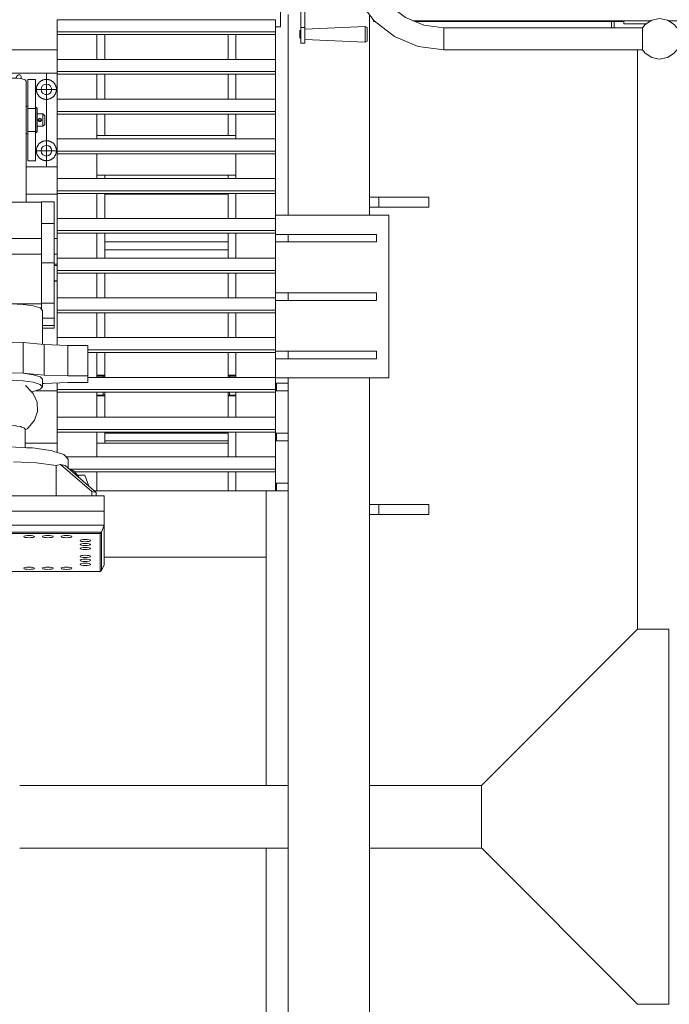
# Model space of a CAD drawing. Header units: millimetres. Extents: x 53056 to 116131, y -669674 to -625124.
# Tile 82 of 256: x 61479 to 62519, y -643320 to -641746. Entities that reach past the tile are written whole.
import ezdxf

# ---------------------------------------------------------------- set-up
doc = ezdxf.new("R2010")
doc.units = ezdxf.units.MM
doc.header["$MEASUREMENT"] = 0
for name, pattern in [('DGN Style 1', [536.199087, 0.892178, -535.306909]), ('DGN Style 2', [892.178182, 535.306909, -356.871273]), ('DGN Style 4', [1428.377269, 713.742545, -356.871273, 0.892178, -356.871273])]:
    doc.linetypes.add(name, pattern=pattern)
for name, color, linetype, lineweight in [('Side Cradle Stbd', 7, 'Continuous', 0), ('Side Cradle Tower', 7, 'Continuous', 0), ('Side Cradle Tower Platform', 7, 'Continuous', 0), ('Side Cradle Tower Rail Frame', 7, 'Continuous', 0)]:
    doc.layers.add(name, color=color, linetype=linetype, lineweight=lineweight)

# ---------------------------------------------------------------- blocks, each defined once
blk = doc.blocks.new('*U55')
at = {"layer": 'Side Cradle Stbd', "color": 7, "linetype": 'Continuous', "lineweight": 0}
for p, q in [((-22125.9, 5605.1), (-22125.9, 4679.1)), ((-22125.9, 4679.1), (-22375.9, 4429.1)), ((-22075.9, 4679.1), (-22125.9, 4679.1)), ((-22075.9, 4393.4), (-22075.9, 4679.1)), ((-23114.5, 4428.8), (-22720, 4428.8)), ((-22555, 4428.8), (-22375.9, 4428.8)), ((-22375.9, 4393.4), (-22375.9, 4429.1)), ((-22375.9, 4329.1), (-22375.9, 4393.4)), ((-22075.9, 4079.1), (-22075.9, 4393.4)), ((-22125.9, 4079.1), (-22375.9, 4329.1)), ((-22720, 4328.8), (-23114.5, 4328.8)), ((-22375.6, 4328.8), (-22555, 4328.8)), ((-22075.9, 4079.1), (-22125.9, 4079.1))]:
    blk.add_line(p, q, dxfattribs=at)
at = {"layer": 'Side Cradle Tower', "color": 7, "linetype": 'Continuous', "lineweight": 0}
for p, q in [((-22664.8, 5640.6), (-22664.8, 5681)), ((-22658.4, 5681), (-22658.4, 5640.6)), ((-23054.6, 5653.2), (-22705, 5653.2)), ((-22697, 5641.7), (-22705, 5641.7)), ((-22664.8, 5635.5), (-22664.8, 5640.6)), ((-22658.4, 5640.6), (-22664.8, 5640.6)), ((-22658.4, 5635.5), (-22658.4, 5640.6)), ((-22561.7, 5642), (-22561.7, 5642.1)), ((-23054.6, 5629.5), (-23054.6, 5633.7)), ((-23054.6, 5633.7), (-22705, 5633.7)), ((-23054.6, 5629.5), (-22705, 5629.5)), ((-22991, 5589.7), (-22991, 5629.5)), ((-22978.5, 5589.7), (-22978.5, 5629.5)), ((-22781.1, 5629.5), (-22781.1, 5589.7)), ((-22768.5, 5589.7), (-22768.5, 5629.5)), ((-22705, 5629.5), (-22705, 5633.7)), ((-22705, 5629.5), (-22705, 5589.7)), ((-22666.4, 5626.1), (-22666.4, 5628.4)), ((-22558.4, 5627.6), (-22558.4, 5624.1)), ((-23204.5, 5604.8), (-23054.5, 5604.8)), ((-22664.8, 5615.9), (-22658.4, 5615.9)), ((-23054.6, 5589.7), (-22705, 5589.7)), ((-22991, 5600.3), (-22991, 5600.3)), ((-22768.5, 5600.3), (-22768.5, 5600.3)), ((-23204.3, 5567.8), (-23054.6, 5567.8)), ((-23089.3, 5557.8), (-23101.3, 5557.8)), ((-23054.6, 5565.9), (-23054.6, 5570.2)), ((-23054.6, 5570.2), (-22705, 5570.2)), ((-23054.6, 5565.9), (-22705, 5565.9)), ((-22991, 5526.2), (-22991, 5565.9)), ((-22978.5, 5526.2), (-22978.5, 5565.9)), ((-22781.1, 5565.9), (-22781.1, 5526.2)), ((-22768.5, 5526.2), (-22768.5, 5565.9)), ((-22705, 5565.9), (-22705, 5570.2)), ((-22705, 5565.9), (-22705, 5526.2)), ((-23065.7, 5547.8), (-23068.5, 5549.7)), ((-22991, 5554.5), (-22991, 5554.5)), ((-22768.5, 5554.5), (-22768.5, 5554.5)), ((-23054.6, 5526.2), (-22705, 5526.2)), ((-23089.3, 5511.2), (-23101.3, 5511.2)), ((-23086.3, 5510.4), (-23086.3, 5506.2)), ((-23084, 5494.6), (-23084.1, 5494.4)), ((-23083.6, 5494.9), (-23084, 5494.6)), ((-23083.8, 5494.8), (-23083.9, 5494.7)), ((-23083.5, 5495), (-23083.5, 5495)), ((-23082.7, 5495.3), (-23083.2, 5495.1)), ((-23082.8, 5495.3), (-23083.2, 5495.1)), ((-23082.3, 5495.3), (-23082.7, 5495.3)), ((-23082.7, 5495.3), (-23082.7, 5495.3)), ((-23082.7, 5495.3), (-23082.4, 5495.3)), ((-23082.4, 5495.3), (-23082.4, 5495.3)), ((-23081.9, 5495.3), (-23082.2, 5495.3)), ((-23081.2, 5495.1), (-23081.3, 5495.1)), ((-23080.5, 5494.6), (-23081.1, 5495)), ((-23081.1, 5495), (-23081.1, 5495)), ((-23081.1, 5495), (-23080.8, 5494.8)), ((-23080.8, 5494.8), (-23080.7, 5494.8)), ((-23079.9, 5493.8), (-23080.5, 5494.5)), ((-23080.4, 5494.5), (-23080.4, 5494.5)), ((-23074.3, 5492.8), (-23074.3, 5495.5)), ((-23054.6, 5502.4), (-23054.6, 5506.6)), ((-23054.6, 5506.6), (-22705, 5506.6)), ((-23054.6, 5502.4), (-22705, 5502.4)), ((-22991, 5462.6), (-22991, 5502.4)), ((-22978.5, 5468.3), (-22978.5, 5502.4)), ((-22781.1, 5502.4), (-22781.1, 5468.3)), ((-22768.5, 5462.6), (-22768.5, 5502.4)), ((-22705, 5502.4), (-22705, 5506.6)), ((-22705, 5502.4), (-22705, 5462.6)), ((-23084.7, 5493.4), (-23084.6, 5493.7)), ((-23084.7, 5492.8), (-23084.7, 5492.5)), ((-23084.7, 5492.5), (-23084.6, 5492.1)), ((-23084.6, 5492.1), (-23084.6, 5491.9)), ((-23084.6, 5492.1), (-23084.6, 5492.1)), ((-23084.6, 5491.9), (-23084.3, 5491.3)), ((-23084.3, 5491.4), (-23084.3, 5491.4)), ((-23084, 5491), (-23084.1, 5491.1)), ((-23083.3, 5490.5), (-23083.3, 5490.5)), ((-23082.9, 5490.4), (-23082.9, 5490.4)), ((-23082, 5490.3), (-23081.4, 5490.4)), ((-23081.5, 5490.4), (-23081.3, 5490.5)), ((-23081.2, 5490.5), (-23080.5, 5491.1)), ((-23081, 5490.6), (-23081, 5490.6)), ((-23080.5, 5491.1), (-23080.4, 5491.2)), ((-23079.9, 5492.1), (-23079.8, 5492.8)), ((-23079.8, 5493.5), (-23079.8, 5493.5)), ((-23079.8, 5493.1), (-23079.8, 5492.8)), ((-23089.3, 5474.4), (-23101.3, 5474.4)), ((-23089.3, 5477), (-23089.3, 5474.4)), ((-23087.3, 5474.3), (-23087.3, 5472.8)), ((-23054.6, 5462.6), (-22705, 5462.6)), ((-22991, 5468.3), (-22768.5, 5468.3)), ((-23068.5, 5436), (-23065.7, 5437.8)), ((-23054.6, 5438.8), (-23054.6, 5443.1)), ((-23054.6, 5443.1), (-22705, 5443.1)), ((-23054.6, 5438.8), (-22705, 5438.8)), ((-22991, 5399.1), (-22991, 5438.8)), ((-22768.5, 5399.1), (-22768.5, 5438.8)), ((-22705, 5438.8), (-22705, 5443.1)), ((-22705, 5438.8), (-22705, 5399.1)), ((-23054.5, 5417.8), (-23104.1, 5417.8)), ((-23089.3, 5427.8), (-23101.3, 5427.8)), ((-22991, 5404.8), (-22768.5, 5404.8)), ((-22978.5, 5399.1), (-22978.5, 5404.8)), ((-22781.1, 5404.8), (-22781.1, 5399.1)), ((-23054.6, 5399.1), (-22705, 5399.1)), ((-23104.1, 5374.1), (-23054.5, 5374.1)), ((-23054.6, 5375.3), (-23054.6, 5379.5)), ((-23054.6, 5379.5), (-22705, 5379.5)), ((-23054.6, 5375.3), (-22705, 5375.3)), ((-23054.5, 5335.5), (-23054.5, 5375.3)), ((-22991, 5335.5), (-22991, 5375.3)), ((-22978.5, 5374.1), (-22978.5, 5375.3)), ((-22978.5, 5374.1), (-22781.1, 5374.1)), ((-22978.5, 5335.5), (-22978.5, 5374.1)), ((-22978.5, 5374.1), (-22978.5, 5374.1)), ((-22781.1, 5375.3), (-22781.1, 5374.1)), ((-22781.1, 5374.1), (-22781.1, 5335.5)), ((-22781.1, 5374.1), (-22781.1, 5374.1)), ((-22768.5, 5335.5), (-22768.5, 5375.3)), ((-22705, 5375.3), (-22705, 5379.5)), ((-22705, 5375.3), (-22705, 5335.5)), ((-23079.5, 5361.3), (-23179.5, 5361.3)), ((-23059.5, 5362.3), (-23079.5, 5362.3)), ((-22991, 5340.3), (-22991, 5340.3)), ((-22768.5, 5340.3), (-22768.5, 5340.3)), ((-22523.8, 5340.6), (-22705, 5340.6)), ((-23059.5, 5327.2), (-23079.5, 5327.2)), ((-23054.6, 5335.5), (-22705, 5335.5)), ((-23054.6, 5311.7), (-23054.6, 5316)), ((-23054.6, 5316), (-22705, 5316)), ((-23054.6, 5311.7), (-22705, 5311.7)), ((-22991, 5272), (-22991, 5311.7)), ((-22978.5, 5298), (-22978.5, 5311.7)), ((-22781.1, 5311.7), (-22781.1, 5298)), ((-22768.5, 5272), (-22768.5, 5311.7)), ((-22705, 5311.7), (-22705, 5316)), ((-22705, 5311.7), (-22705, 5272)), ((-22685, 5310), (-22685, 5298)), ((-22543.8, 5310), (-22543.8, 5298)), ((-23179.5, 5303.2), (-23079.5, 5303.2)), ((-23059.5, 5303.2), (-23054.5, 5303.2)), ((-22991, 5299.4), (-22991, 5299.4)), ((-22781.1, 5298), (-22978.5, 5298)), ((-22978.5, 5272), (-22978.5, 5298)), ((-22781.1, 5298), (-22781.1, 5272)), ((-22768.5, 5299.4), (-22768.5, 5299.4)), ((-23079.5, 5278.5), (-23179.5, 5279)), ((-23079.5, 5278.2), (-23179.5, 5278.2)), ((-23054.5, 5278.4), (-23059.5, 5278.4)), ((-23054.5, 5278.2), (-23059.5, 5278.2)), ((-23059.5, 5264.3), (-23079.5, 5264.3)), ((-23054.6, 5262.6), (-23059.5, 5262.6)), ((-23059.5, 5260.4), (-23054.6, 5260.4)), ((-23054.6, 5272), (-22705, 5272)), ((-23054.6, 5248.2), (-23054.6, 5252.4)), ((-23054.6, 5252.4), (-22705, 5252.4)), ((-23054.6, 5248.2), (-22705, 5248.2)), ((-22991, 5208.4), (-22991, 5248.2)), ((-22978.5, 5208.4), (-22978.5, 5248.2)), ((-22781.1, 5248.2), (-22781.1, 5208.4)), ((-22768.5, 5208.4), (-22768.5, 5248.2)), ((-22705, 5248.2), (-22705, 5252.4)), ((-22705, 5248.2), (-22705, 5208.4)), ((-23054.5, 5235.6), (-23059.5, 5235.6)), ((-23054.5, 5235.4), (-23059.5, 5235.4)), ((-22685, 5216.5), (-22685, 5204.5)), ((-22543.8, 5216.5), (-22543.8, 5204.5)), ((-23079.5, 5199.1), (-23128.1, 5199.1)), ((-23059.5, 5200.1), (-23079.5, 5200.1)), ((-23079.5, 5190), (-23079.5, 5199.1)), ((-23054.6, 5208.4), (-22705, 5208.4)), ((-23054.6, 5184.7), (-23054.6, 5188.9)), ((-23054.6, 5188.9), (-22705, 5188.9)), ((-23054.6, 5184.7), (-22705, 5184.7)), ((-22991, 5144.9), (-22991, 5184.7)), ((-22978.5, 5144.9), (-22978.5, 5184.7)), ((-22781.1, 5184.7), (-22781.1, 5144.9)), ((-22768.5, 5144.9), (-22768.5, 5184.7)), ((-22705, 5184.7), (-22705, 5188.9)), ((-22705, 5184.7), (-22705, 5144.9)), ((-23059.5, 5176.1), (-23078.1, 5176.1)), ((-23059.5, 5164.6), (-23078.1, 5164.6)), ((-23078.1, 5160.3), (-23059.5, 5160.3)), ((-23128.1, 5137.6), (-23109.1, 5136.9)), ((-23109.1, 5136.9), (-23109.1, 5087.9)), ((-23109.1, 5136.9), (-23075.6, 5134)), ((-23075.6, 5134), (-23075.6, 5085.1)), ((-23075.6, 5134), (-23037.6, 5132.5)), ((-23054.6, 5144.9), (-22705, 5144.9)), ((-23037.6, 5132.5), (-23037.6, 5083.6)), ((-23005.6, 5132.5), (-23037.6, 5132.5)), ((-23005.6, 5132.5), (-23005.6, 5083.6)), ((-23005.6, 5125.3), (-22705, 5125.3)), ((-23005.6, 5121.1), (-22705, 5121.1)), ((-22991, 5081.3), (-22991, 5121.1)), ((-22978.5, 5084.7), (-22978.5, 5121.1)), ((-22781.1, 5121.1), (-22781.1, 5084.7)), ((-22768.5, 5081.3), (-22768.5, 5121.1)), ((-22705, 5121.1), (-22705, 5125.3)), ((-22705, 5121.1), (-22705, 5081.3)), ((-22685, 5123.1), (-22685, 5111.1)), ((-22543.8, 5123.1), (-22543.8, 5111.1)), ((-23109.1, 5087.9), (-23128.1, 5088.7)), ((-23109, 5087.9), (-23128.1, 5088.7)), ((-23075.6, 5085.1), (-23109.1, 5087.9)), ((-23037.6, 5083.6), (-23075.6, 5085.1)), ((-22991, 5084.7), (-22978.5, 5084.7)), ((-22978.5, 5084), (-22978.5, 5084.7)), ((-22781.1, 5084.7), (-22768.5, 5084.7)), ((-22781.1, 5084.7), (-22781.1, 5084)), ((-23075.6, 5071.7), (-23078.1, 5071.5)), ((-23037.6, 5073.3), (-23075.6, 5071.7)), ((-23054.6, 5061.8), (-23054.6, 5072.6)), ((-23037.6, 5083.6), (-23005.6, 5083.6)), ((-23005.6, 5073.3), (-23037.6, 5073.3)), ((-23005.6, 5083.6), (-23005.6, 5073.3)), ((-23005.6, 5081.3), (-22705, 5081.3)), ((-22991, 5083.3), (-22980.7, 5083.4)), ((-22980.7, 5083.4), (-22980.7, 5081.3)), ((-22979.2, 5083.6), (-22979.1, 5083.6)), ((-22978.5, 5084), (-22978.5, 5081.3)), ((-22781.1, 5081.3), (-22781.1, 5084)), ((-22780.5, 5083.6), (-22780.4, 5083.6)), ((-22778.9, 5081.3), (-22778.9, 5083.4)), ((-22778.9, 5083.4), (-22768.5, 5083.3)), ((-22523.8, 5080.6), (-22705, 5080.6)), ((-22703.9, 5060.1), (-22703.9, 5072.1)), ((-23054.6, 5060.1), (-23088.9, 5060.1)), ((-23054.6, 5057.6), (-23054.6, 5061.8)), ((-23054.6, 5061.8), (-22705, 5061.8)), ((-23054.6, 5057.6), (-22705, 5057.6)), ((-22991, 5017.8), (-22991, 5057.6)), ((-22991, 5053.2), (-22980.7, 5053)), ((-22980.7, 5057.6), (-22980.7, 5053)), ((-22978.5, 5057.6), (-22978.5, 5052.5)), ((-22781.1, 5052.5), (-22781.1, 5057.6)), ((-22779.1, 5053), (-22778.9, 5053)), ((-22778.9, 5053), (-22778.9, 5057.6)), ((-22778.9, 5053), (-22768.5, 5053.2)), ((-22768.5, 5017.8), (-22768.5, 5057.6)), ((-22705, 5057.6), (-22705, 5061.8)), ((-22705, 5057.6), (-22705, 5017.8)), ((-22978.5, 5051.8), (-22991, 5051.8)), ((-22978.5, 5052.6), (-22978.5, 5052.5)), ((-22978.5, 5052.5), (-22978.5, 5051.8)), ((-22978.5, 5017.8), (-22978.5, 5051.8)), ((-22781.1, 5051.8), (-22781.1, 5052.5)), ((-22781.1, 5017.8), (-22781.1, 5051.8)), ((-22768.5, 5051.8), (-22781.1, 5051.8)), ((-22991, 5025.4), (-22991, 5025.4)), ((-22768.5, 5025.4), (-22768.5, 5025.4)), ((-23054.6, 5017.8), (-22705, 5017.8)), ((-23105.5, 4998.4), (-23105.5, 4969.1)), ((-23054.6, 4994), (-23054.6, 4998.3)), ((-23054.6, 4998.3), (-22705, 4998.3)), ((-23054.6, 4994), (-22705, 4994)), ((-22991, 4954.3), (-22991, 4994)), ((-22978.5, 4992.1), (-22978.5, 4994)), ((-22781.1, 4992.1), (-22978.5, 4992.1)), ((-22978.5, 4992.1), (-22978.5, 4980.1)), ((-22781.1, 4992.1), (-22781.1, 4994)), ((-22781.1, 4980.1), (-22781.1, 4992.1)), ((-22768.5, 4954.3), (-22768.5, 4994)), ((-22705, 4994), (-22705, 4998.3)), ((-22705, 4994), (-22705, 4954.3)), ((-22703.9, 4980.1), (-22703.9, 4992.1)), ((-23054.5, 4976.2), (-23105.5, 4976.2)), ((-22978.5, 4976.2), (-22991, 4976.2)), ((-22978.5, 4980.1), (-22781.1, 4980.1)), ((-22978.5, 4976.2), (-22978.5, 4980.1)), ((-22781.1, 4976.2), (-22978.5, 4976.2)), ((-22978.5, 4976.2), (-22978.5, 4976.2)), ((-22781.1, 4954.3), (-22781.1, 4980.1)), ((-23040.5, 4954.3), (-22705, 4954.3)), ((-23049, 4942.2), (-23041.9, 4940.7)), ((-23035, 4934.7), (-22705, 4934.7)), ((-23026.9, 4930.5), (-22705, 4930.5)), ((-22991, 4900.1), (-22991, 4930.5)), ((-22781.1, 4900.1), (-22781.1, 4930.5)), ((-22768.5, 4900.1), (-22768.5, 4930.5)), ((-22705, 4930.5), (-22705, 4934.7)), ((-22705, 4930.5), (-22705, 4900.1)), ((-23003.9, 4907.7), (-23010.5, 4924.8)), ((-23010.5, 4924.8), (-23010.5, 4924.8)), ((-22703.9, 4900.1), (-22703.9, 4912.1)), ((-22999.1, 4899), (-22992.1, 4897.5)), ((-22995.1, 4900.1), (-22781.1, 4900.1)), ((-22991, 4904.7), (-22991, 4904.7)), ((-22979.5, 4891.8), (-22992.5, 4891.8)), ((-22979.5, 4867.4), (-22979.5, 4891.8)), ((-22979.5, 4844.9), (-22979.5, 4867.4)), ((-22979.5, 4844.9), (-23279.5, 4844.9)), ((-22983.8, 4834), (-23275.3, 4834)), ((-22983.8, 4834), (-22985.5, 4831.9)), ((-22979.5, 4844.9), (-22983.8, 4834)), ((-22983.8, 4772.5), (-22983.8, 4834)), ((-22979.5, 4781.6), (-22979.5, 4844.9)), ((-23105.5, 4828.1), (-23102.8, 4828.5)), ((-23077.4, 4827.5), (-23075.5, 4828.1)), ((-23045.5, 4828.1), (-23042.8, 4828.5)), ((-23003.5, 4821.8), (-23001.7, 4821.2)), ((-23017.4, 4813.5), (-23018, 4814.2)), ((-23017.4, 4807.2), (-23018, 4807.8)), ((-23015.5, 4812.9), (-23017.4, 4813.5)), ((-23015.5, 4806.6), (-23017.4, 4807.2)), ((-23006.3, 4790.5), (-23003.5, 4790.1)), ((-23003.5, 4796.5), (-23001.7, 4795.9)), ((-23091.7, 4775.5), (-23093.5, 4774.9)), ((-23091, 4776.2), (-23091.7, 4775.5)), ((-23069.5, 4778), (-23066.3, 4777.9)), ((-23033.5, 4774.9), (-23036.3, 4774.6)), ((-23003.5, 4781.3), (-23006.3, 4780.9)), ((-22985.5, 4771.1), (-22985.5, 4772.8)), ((-22985.5, 4771.1), (-22983.8, 4772.5)), ((-22982, 4775.7), (-22983.8, 4772.5)), ((-22982, 4775.7), (-22979.5, 4781.6))]:
    blk.add_line(p, q, dxfattribs=at)
at = {"layer": 'Side Cradle Tower', "color": 7, "linetype": 'DGN Style 4', "lineweight": 0}
for p, q in [((-23071.8, 5567.8), (-23071.8, 5417.8)), ((-23089.3, 5541.8), (-23054.5, 5541.8)), ((-23084.7, 5492.8), (-23079.8, 5492.8)), ((-23089.3, 5443.8), (-23054.6, 5443.8))]:
    blk.add_line(p, q, dxfattribs=at)
at = {"layer": 'Side Cradle Tower', "color": 7, "linetype": 'DGN Style 2', "lineweight": 0}
for p, q in [((-23110.4, 5069.8), (-23110.4, 5069.8)), ((-23105, 5068.2), (-23105, 5068.2))]:
    blk.add_line(p, q, dxfattribs=at)
at = {"layer": 'Side Cradle Tower', "color": 7, "linetype": 'Continuous', "lineweight": 0, "flags": 128}
for points in [[(-22697, 5721.7), (-22697, 5721.7), (-22697, 5700.3), (-22697, 5696.8), (-22697, 5691.5), (-22697, 5685.1), (-22697, 5678.3), (-22697, 5671.8), (-22697, 5666.6), (-22697, 5663), (-22697, 5641.7), (-22697, 5641.7)], [(-23054.6, 5633.7), (-23054.6, 5653.2), (-23054.6, 5653.2)], [(-22705, 5633.7), (-22705, 5653.2), (-22705, 5653.2)], [(-22666.4, 5628.4), (-22666.4, 5630.8), (-22666.4, 5633.2), (-22666.4, 5635), (-22666.4, 5636), (-22666.4, 5636.1), (-22664.8, 5636.1)], [(-22664.8, 5615.9), (-22664.8, 5619.4), (-22664.8, 5624.2), (-22664.8, 5629.8), (-22664.8, 5635.5)], [(-22658.4, 5637.9), (-22561.7, 5642.1), (-22560.6, 5642), (-22559.5, 5641.4), (-22558.8, 5640.5), (-22558.4, 5639.4), (-22558.4, 5639.4)], [(-22658.4, 5615.9), (-22658.4, 5619.4), (-22658.4, 5624.2), (-22658.4, 5629.8), (-22658.4, 5635.5)], [(-22561.7, 5617.5), (-22561.7, 5619.2), (-22561.7, 5622.5), (-22561.7, 5627), (-22561.7, 5631.8), (-22561.7, 5636.4), (-22561.7, 5639.9), (-22561.7, 5642), (-22561.7, 5642)], [(-22558.4, 5627.6), (-22558.4, 5631.4), (-22558.4, 5634.9), (-22558.4, 5637.7), (-22558.4, 5639.3), (-22558.4, 5639.4), (-22558.4, 5639.4)], [(-23054.5, 5589.7), (-23054.5, 5611.8), (-23054.5, 5629.5)], [(-22664.8, 5623.6), (-22666.4, 5623.6), (-22666.4, 5624.4), (-22666.4, 5626.1)], [(-22558.4, 5620.2), (-22558.4, 5620.2), (-22558.8, 5619.1), (-22559.5, 5618.2), (-22560.6, 5617.7), (-22561.7, 5617.5), (-22658.4, 5621.8)], [(-22558.4, 5620.2), (-22558.4, 5620.2), (-22558.4, 5621.5), (-22558.4, 5624.1)], [(-23054.6, 5570.2), (-23054.6, 5589.7), (-23054.6, 5589.7)], [(-22705, 5570.2), (-22705, 5589.7), (-22705, 5589.7)], [(-23112.2, 5558.7), (-23112.2, 5562.3), (-23112.5, 5563.5), (-23113.1, 5564.4), (-23114.1, 5565.1), (-23115.2, 5565.3), (-23115.8, 5565.3), (-23116.6, 5565.2), (-23117.4, 5564.7), (-23118, 5564.1), (-23120.6, 5559.7)], [(-23101.3, 5557.8), (-23101.3, 5557.8), (-23101.3, 5514.8)], [(-23089.3, 5557.8), (-23089.3, 5557.8), (-23089.3, 5511.2), (-23089.3, 5508.7)], [(-23054.5, 5526.2), (-23054.5, 5526.2), (-23054.5, 5546.8), (-23054.5, 5565.9)], [(-23065.7, 5547.8), (-23063.9, 5545.1), (-23063.3, 5541.8), (-23063.9, 5538.6), (-23065.7, 5535.8), (-23068.5, 5534), (-23071.8, 5533.3), (-23075, 5534), (-23077.8, 5535.8), (-23079.6, 5538.6), (-23080.3, 5541.8), (-23079.6, 5545.1), (-23077.8, 5547.8), (-23075, 5549.7), (-23071.8, 5550.3), (-23068.5, 5549.7)], [(-23054.6, 5506.6), (-23054.6, 5526.2), (-23054.6, 5526.2)], [(-22705, 5506.6), (-22705, 5526.2), (-22705, 5526.2)], [(-23104.1, 5514.8), (-23101.3, 5514.8), (-23101.3, 5513.1), (-23101.3, 5508.4), (-23101.3, 5501.2)], [(-23089.3, 5512.8), (-23087.3, 5512.8), (-23086.3, 5511.8), (-23086.3, 5510.4)], [(-23087.3, 5474.3), (-23087.3, 5478.7), (-23087.3, 5485.2), (-23087.3, 5492.8), (-23087.3, 5500.5), (-23087.3, 5507), (-23087.3, 5511.3), (-23087.3, 5512.8)], [(-23101.3, 5501.2), (-23101.3, 5492.8), (-23101.3, 5484.4), (-23101.3, 5477.3), (-23101.3, 5472.5), (-23101.3, 5470.8), (-23104.1, 5470.8)], [(-23089.3, 5506.9), (-23089.3, 5507), (-23089.3, 5508.7)], [(-23089.3, 5506.9), (-23089.3, 5506.9), (-23089.3, 5502.6)], [(-23086.3, 5506.2), (-23086.3, 5500.1), (-23086.3, 5492.8), (-23086.3, 5485.5), (-23086.3, 5479.4), (-23086.3, 5475.3), (-23086.3, 5473.8), (-23087.3, 5472.8), (-23089.3, 5472.8)], [(-23089.3, 5500.4), (-23089.3, 5500.5), (-23089.3, 5502.6)], [(-23089.3, 5500.4), (-23089.3, 5500.4), (-23089.3, 5492.8)], [(-23086.3, 5502.8), (-23077.3, 5502.8), (-23074.3, 5499.8), (-23074.3, 5499.3), (-23074.3, 5497.8), (-23074.3, 5495.5)], [(-23084.1, 5494.5), (-23084.6, 5493.8), (-23084.6, 5493.7), (-23084.6, 5493.7), (-23084.7, 5493.3)], [(-23084.7, 5493.3), (-23084.7, 5493.3), (-23084.6, 5493.7), (-23084.6, 5493.8), (-23084.4, 5494.1), (-23084.4, 5494.1)], [(-23084.4, 5494.1), (-23084.6, 5493.8), (-23084.6, 5493.7), (-23084.7, 5492.8)], [(-23084.4, 5494.1), (-23084.1, 5494.5), (-23084, 5494.6), (-23083.9, 5494.7)], [(-23083.9, 5494.7), (-23083.5, 5495), (-23083.5, 5495)], [(-23083.2, 5495.1), (-23083.2, 5495.1), (-23083.5, 5495)], [(-23083.5, 5495), (-23083.2, 5495.1), (-23083.2, 5495.1)], [(-23083.2, 5495.1), (-23082.7, 5495.3), (-23082.7, 5495.3)], [(-23083.2, 5495.1), (-23083.2, 5495.1), (-23083.2, 5495.1)], [(-23082.3, 5495.3), (-23082.3, 5495.3), (-23082.4, 5495.3), (-23082.4, 5495.3)], [(-23082.3, 5495.3), (-23081.9, 5495.3), (-23081.5, 5495.2), (-23081.3, 5495.1)], [(-23081.2, 5495.1), (-23081.3, 5495.1), (-23081.9, 5495.3)], [(-23081.3, 5495.1), (-23081.1, 5495), (-23081.1, 5495)], [(-23080.4, 5494.5), (-23080.4, 5494.5), (-23080.5, 5494.6), (-23080.8, 5494.8), (-23080.8, 5494.8)], [(-23080.4, 5494.5), (-23080.2, 5494.2), (-23080, 5493.9), (-23079.9, 5493.8), (-23079.8, 5493.5)], [(-23079.8, 5493.5), (-23079.9, 5493.8), (-23080, 5493.8)], [(-23077.3, 5502.8), (-23077.3, 5502.1), (-23077.3, 5499.9), (-23077.3, 5496.6), (-23077.3, 5492.8), (-23077.3, 5489), (-23077.3, 5485.7), (-23077.3, 5483.6), (-23077.3, 5482.8)], [(-23054.5, 5462.6), (-23054.5, 5483.4), (-23054.5, 5502.4)], [(-23089.3, 5492.8), (-23089.3, 5492.8), (-23089.3, 5485.2), (-23089.3, 5485.2)], [(-23089.3, 5483), (-23089.3, 5485.2), (-23089.3, 5485.2)], [(-23089.3, 5483.1), (-23089.3, 5478.7), (-23089.3, 5478.7)], [(-23089.3, 5477), (-23089.3, 5478.7), (-23089.3, 5478.7)], [(-23074.3, 5492.8), (-23074.3, 5490.1), (-23074.3, 5487.9), (-23074.3, 5486.3), (-23074.3, 5485.8), (-23077.3, 5482.8), (-23086.3, 5482.8)], [(-23084.6, 5492.1), (-23084.7, 5492.5), (-23084.7, 5492.8), (-23084.7, 5492.8), (-23084.8, 5492.9), (-23084.7, 5493.3)], [(-23084.3, 5491.4), (-23084.5, 5491.7), (-23084.6, 5491.9)], [(-23084.3, 5491.4), (-23084.3, 5491.4), (-23084, 5491), (-23084, 5491)], [(-23084.1, 5491.2), (-23084, 5491), (-23083.3, 5490.5)], [(-23083.3, 5490.5), (-23083.7, 5490.8), (-23084, 5491), (-23084, 5491)], [(-23083.3, 5490.5), (-23083.3, 5490.5), (-23083.2, 5490.5), (-23082.9, 5490.4), (-23082.9, 5490.4)], [(-23082.9, 5490.4), (-23082.5, 5490.3), (-23082.5, 5490.3)], [(-23082.5, 5490.3), (-23082.5, 5490.3), (-23082.9, 5490.4), (-23082.9, 5490.4)], [(-23082.9, 5490.4), (-23082.5, 5490.3), (-23082.5, 5490.3)], [(-23081.3, 5490.5), (-23081.4, 5490.4), (-23081.8, 5490.4), (-23082.3, 5490.3), (-23082.5, 5490.3)], [(-23082.5, 5490.3), (-23082.3, 5490.3), (-23081.8, 5490.4)], [(-23081.3, 5490.5), (-23081.3, 5490.5), (-23081, 5490.6), (-23081, 5490.6)], [(-23079.8, 5492.8), (-23079.8, 5492.7), (-23079.8, 5492.2), (-23079.9, 5491.9), (-23079.9, 5491.9), (-23080.2, 5491.5), (-23080.4, 5491.2), (-23080.5, 5491.1), (-23080.7, 5490.8), (-23081, 5490.6)], [(-23080.4, 5491.2), (-23080, 5491.9), (-23079.8, 5492.2)], [(-23079.8, 5493.1), (-23079.8, 5493.1), (-23079.8, 5493.5), (-23079.8, 5493.5)], [(-23079.8, 5493.1), (-23079.8, 5493.1), (-23079.8, 5493.1)], [(-23101.3, 5470.8), (-23101.3, 5427.8), (-23101.3, 5427.8)], [(-23089.3, 5474.4), (-23089.3, 5427.8), (-23089.3, 5427.8)], [(-23054.6, 5443.1), (-23054.6, 5462.6), (-23054.6, 5462.6)], [(-22705, 5443.1), (-22705, 5462.6), (-22705, 5462.6)], [(-23068.5, 5436), (-23071.8, 5435.3), (-23075, 5436), (-23077.8, 5437.8), (-23079.6, 5440.6), (-23080.3, 5443.8), (-23079.6, 5447.1), (-23077.8, 5449.8), (-23075, 5451.7), (-23071.8, 5452.3), (-23068.5, 5451.7), (-23065.7, 5449.8), (-23063.9, 5447.1), (-23063.3, 5443.8), (-23063.9, 5440.6), (-23065.7, 5437.8)], [(-23054.5, 5399.1), (-23054.5, 5418.4), (-23054.5, 5438.8)], [(-23054.6, 5379.5), (-23054.6, 5399.1), (-23054.6, 5399.1)], [(-22705, 5379.5), (-22705, 5399.1), (-22705, 5399.1)], [(-23079.5, 5362.3), (-23079.5, 5327.2), (-23079.5, 5318.7), (-23079.5, 5306.3), (-23079.5, 5291.7), (-23079.5, 5277.1), (-23079.5, 5264.3)], [(-23059.5, 5362.3), (-23059.5, 5327.2), (-23059.5, 5318.7), (-23059.5, 5306.3), (-23059.5, 5291.7), (-23059.5, 5277.1), (-23059.5, 5264.3)], [(-22523.8, 5340.6), (-22523.8, 5340.6), (-22523.8, 5080.6), (-22523.8, 5080.6)], [(-23054.6, 5316), (-23054.6, 5335.5), (-23054.6, 5335.5)], [(-22705, 5316), (-22705, 5335.5), (-22705, 5335.5)], [(-23054.5, 5272), (-23054.5, 5290), (-23054.5, 5311.7)], [(-22705, 5310), (-22685, 5310), (-22543.8, 5310), (-22543.8, 5310)], [(-22705, 5298), (-22685, 5298), (-22543.8, 5298), (-22543.8, 5298)], [(-23079.5, 5264.3), (-23079.5, 5200.1), (-23079.5, 5190)], [(-23059.5, 5264.3), (-23059.5, 5200.1), (-23059.5, 5176.1), (-23059.5, 5164.6), (-23059.5, 5160.3), (-23059.5, 5160.3)], [(-23054.6, 5252.4), (-23054.6, 5272), (-23054.6, 5272)], [(-22705, 5252.4), (-22705, 5272), (-22705, 5272)], [(-23054.5, 5208.4), (-23054.5, 5226.5), (-23054.5, 5247.2), (-23054.5, 5248.2)], [(-22705, 5216.5), (-22685, 5216.5), (-22543.8, 5216.5), (-22543.8, 5216.5)], [(-23178.1, 5134.2), (-23178.1, 5188.5), (-23174.3, 5192.5), (-23163.5, 5195.8), (-23147.2, 5198), (-23128.1, 5198.8), (-23109, 5198), (-23092.8, 5195.8), (-23081.9, 5192.5), (-23078.1, 5188.5), (-23078.1, 5134.3)], [(-23054.6, 5188.9), (-23054.6, 5208.4), (-23054.6, 5208.4)], [(-22705, 5188.9), (-22705, 5208.4), (-22705, 5208.4)], [(-22705, 5204.5), (-22685, 5204.5), (-22543.8, 5204.5), (-22543.8, 5204.5)], [(-23054.5, 5144.9), (-23054.5, 5183.7), (-23054.5, 5184.7)], [(-23054.6, 5133.2), (-23054.6, 5144.9), (-23054.6, 5144.9)], [(-22705, 5125.3), (-22705, 5144.9), (-22705, 5144.9)], [(-22705, 5123.1), (-22685, 5123.1), (-22543.8, 5123.1), (-22543.8, 5123.1)], [(-22705, 5111.1), (-22685, 5111.1), (-22543.8, 5111.1), (-22543.8, 5111.1)], [(-23078.1, 5078.4), (-23081.9, 5082.4), (-23092.8, 5085.7), (-23109, 5087.9)], [(-23178.1, 5066.2), (-23174.3, 5070.1), (-23163.5, 5073.5), (-23147.2, 5075.7), (-23128.1, 5076.5), (-23109, 5075.7), (-23092.8, 5073.5), (-23081.9, 5070.1), (-23078.1, 5066.2)], [(-23078.1, 5078.4), (-23078.1, 5078.4), (-23078.1, 5066.2), (-23081.9, 5062.3), (-23092.8, 5058.9), (-23095.5, 5058.5)], [(-22980.7, 5083.4), (-22980.5, 5083.5), (-22980, 5083.5), (-22979.8, 5083.5), (-22979.6, 5083.5), (-22979.2, 5083.6)], [(-22979.1, 5083.6), (-22978.9, 5083.7), (-22978.7, 5083.8), (-22978.7, 5083.8), (-22978.5, 5083.9), (-22978.5, 5084)], [(-22781.1, 5084), (-22781.1, 5083.9), (-22781, 5083.8), (-22780.9, 5083.8), (-22780.8, 5083.7), (-22780.5, 5083.6)], [(-22780.4, 5083.6), (-22780.2, 5083.6), (-22779.8, 5083.5), (-22779.7, 5083.5), (-22779.3, 5083.5), (-22778.9, 5083.4)], [(-22705, 5061.8), (-22705, 5081.3), (-22705, 5081.3)], [(-22685, 5072.1), (-22703.9, 5072.1), (-22705, 5072.1)], [(-23054.5, 5017.8), (-23054.5, 5033.1), (-23054.5, 5055.3), (-23054.5, 5057.6)], [(-22980.7, 5053), (-22980.2, 5053), (-22979.8, 5053), (-22979.8, 5053), (-22979.4, 5052.9), (-22979.1, 5052.9), (-22979, 5052.8), (-22978.8, 5052.8), (-22978.7, 5052.7), (-22978.6, 5052.7), (-22978.5, 5052.6)], [(-22781.1, 5052.5), (-22781, 5052.6), (-22780.9, 5052.7), (-22780.9, 5052.7), (-22780.6, 5052.8), (-22780.4, 5052.9), (-22780.3, 5052.9), (-22779.9, 5053), (-22779.7, 5053), (-22779.5, 5053), (-22779.1, 5053)], [(-22685, 5060.1), (-22703.9, 5060.1), (-22705, 5060.1)], [(-23054.6, 4998.3), (-23054.6, 5017.8), (-23054.6, 5017.8)], [(-22705, 4998.3), (-22705, 5017.8), (-22705, 5017.8)], [(-23054.5, 4961.4), (-23054.5, 4990.3), (-23054.5, 4994)], [(-22685, 4992.1), (-22703.9, 4992.1), (-22705, 4992.1)], [(-22685, 4980.1), (-22703.9, 4980.1), (-22705, 4980.1)], [(-23129.5, 4970.1), (-23103.4, 4969), (-23096.7, 4968.7), (-23094.1, 4968.6), (-23090, 4968), (-23073, 4965.6), (-23072.7, 4965.6), (-23064.1, 4964.4), (-23058.4, 4962.6), (-23055.4, 4961.6), (-23044.1, 4958.1), (-23043.5, 4957.5), (-23037, 4950.6), (-23037, 4950.6), (-23037, 4936.5)], [(-23056, 4940.5), (-23087.8, 4944.9), (-23124.6, 4946.5)], [(-22705, 4934.7), (-22705, 4954.3), (-22705, 4954.3)], [(-23049, 4942.2), (-23056, 4940.7), (-23056, 4891.8)], [(-22999.1, 4891.8), (-22999.1, 4899), (-23049, 4942.2)], [(-22992.1, 4891.8), (-22992.1, 4897.5), (-23041.9, 4940.7)], [(-23020.5, 4923.7), (-23028.8, 4932.5), (-23034.5, 4934.3)], [(-23010.5, 4924.8), (-23020.5, 4924.8), (-23020.5, 4922.2)], [(-22685, 4912.1), (-22703.9, 4912.1), (-22705, 4912.1)], [(-22705, 4900.1), (-22705, 4900.1), (-22781.1, 4900.1), (-22781.1, 4900.1)], [(-22685, 4900.1), (-22703.9, 4900.1), (-22705, 4900.1)], [(-22992.5, 4891.8), (-23024.5, 4891.8), (-23049.8, 4891.8), (-23060.8, 4891.8), (-23070.3, 4891.8), (-23113.8, 4891.8), (-23145.3, 4891.8), (-23174.5, 4891.8), (-23188.7, 4891.8), (-23209.2, 4891.8), (-23234.5, 4891.8), (-23279.5, 4891.8)], [(-22979.5, 4867.4), (-23279.5, 4867.4), (-23279.5, 4867.4)], [(-22985.5, 4772.8), (-22985.5, 4779.4), (-22985.5, 4785.7), (-22985.5, 4801.5), (-22985.5, 4811), (-22985.5, 4817.3), (-22985.5, 4823.7), (-22985.5, 4831.9), (-22993.3, 4831.9), (-23024.5, 4831.9), (-23054.5, 4831.9), (-23129.5, 4831.9), (-23174.5, 4831.9), (-23204.5, 4831.9), (-23234.5, 4831.9)], [(-23108, 4826.8), (-23108, 4826.8), (-23107.4, 4827.5), (-23105.5, 4828.1)], [(-23091, 4826.8), (-23091.7, 4826.1), (-23093.5, 4825.6), (-23096.3, 4825.2), (-23099.5, 4825), (-23102.8, 4825.2), (-23105.5, 4825.6), (-23107.4, 4826.1), (-23108, 4826.8)], [(-23102.8, 4828.5), (-23099.5, 4828.6), (-23096.3, 4828.5), (-23093.5, 4828.1), (-23091.7, 4827.5), (-23091, 4826.8), (-23091, 4826.8)], [(-23078, 4826.8), (-23078, 4826.8), (-23077.4, 4827.5)], [(-23061, 4826.8), (-23061.7, 4826.1), (-23063.5, 4825.6), (-23066.3, 4825.2), (-23069.5, 4825), (-23072.8, 4825.2), (-23075.5, 4825.6), (-23077.4, 4826.1), (-23078, 4826.8)], [(-23075.5, 4828.1), (-23072.8, 4828.5), (-23069.5, 4828.6), (-23066.3, 4828.5), (-23063.5, 4828.1), (-23061.7, 4827.5), (-23061, 4826.8), (-23061, 4826.8)], [(-23048, 4826.8), (-23048, 4826.8), (-23047.4, 4827.5), (-23045.5, 4828.1)], [(-23031, 4826.8), (-23031.7, 4826.1), (-23033.5, 4825.6), (-23036.3, 4825.2), (-23039.5, 4825), (-23042.8, 4825.2), (-23045.5, 4825.6), (-23047.4, 4826.1), (-23048, 4826.8)], [(-23042.8, 4828.5), (-23039.5, 4828.6), (-23036.3, 4828.5), (-23033.5, 4828.1), (-23031.7, 4827.5), (-23031, 4826.8), (-23031, 4826.8)], [(-23018, 4820.5), (-23018, 4820.5), (-23017.4, 4821.2), (-23015.5, 4821.8), (-23012.8, 4822.2), (-23009.5, 4822.3), (-23006.3, 4822.2), (-23003.5, 4821.8)], [(-23001, 4820.5), (-23001.7, 4819.8), (-23003.5, 4819.2), (-23006.3, 4818.8), (-23009.5, 4818.7), (-23012.8, 4818.8), (-23015.5, 4819.2), (-23017.4, 4819.8), (-23018, 4820.5)], [(-23001.7, 4821.2), (-23001, 4820.5), (-23001, 4820.5)], [(-23018, 4814.2), (-23018, 4814.2), (-23017.4, 4814.9), (-23015.5, 4815.4), (-23012.8, 4815.8), (-23009.5, 4816), (-23006.3, 4815.8), (-23003.5, 4815.4), (-23001.7, 4814.9), (-23001, 4814.2), (-23001, 4814.2)], [(-23018, 4807.8), (-23018, 4807.8), (-23017.4, 4808.5), (-23015.5, 4809.1), (-23012.8, 4809.5), (-23009.5, 4809.6), (-23006.3, 4809.5), (-23003.5, 4809.1), (-23001.7, 4808.5), (-23001, 4807.8), (-23001, 4807.8)], [(-23001, 4814.2), (-23001.7, 4813.5), (-23003.5, 4812.9), (-23006.3, 4812.5), (-23009.5, 4812.4), (-23012.8, 4812.5), (-23015.5, 4812.9)], [(-23001, 4807.8), (-23001.7, 4807.2), (-23003.5, 4806.6), (-23006.3, 4806.2), (-23009.5, 4806.1), (-23012.8, 4806.2), (-23015.5, 4806.6)], [(-23018, 4795.2), (-23018, 4795.2), (-23017.4, 4795.9), (-23015.5, 4796.5), (-23012.8, 4796.8), (-23009.5, 4797), (-23006.3, 4796.8), (-23003.5, 4796.5)], [(-23001, 4795.2), (-23001.7, 4794.5), (-23003.5, 4793.9), (-23006.3, 4793.5), (-23009.5, 4793.4), (-23012.8, 4793.5), (-23015.5, 4793.9), (-23017.4, 4794.5), (-23018, 4795.2)], [(-23018, 4788.9), (-23018, 4788.9), (-23017.4, 4789.5), (-23015.5, 4790.1), (-23012.8, 4790.5), (-23009.5, 4790.7), (-23006.3, 4790.5)], [(-23001, 4788.9), (-23001.7, 4788.2), (-23003.5, 4787.6), (-23006.3, 4787.2), (-23009.5, 4787.1), (-23012.8, 4787.2), (-23015.5, 4787.6), (-23017.4, 4788.2), (-23018, 4788.9)], [(-23003.5, 4790.1), (-23001.7, 4789.5), (-23001, 4788.9), (-23001, 4788.9)], [(-23001.7, 4795.9), (-23001, 4795.2), (-23001, 4795.2)], [(-23234.5, 4771.1), (-23204.5, 4771.1), (-23174.5, 4771.1), (-23129.5, 4771.1), (-23054.5, 4771.1), (-23024.5, 4771.1), (-22993.3, 4771.1), (-22985.5, 4771.1)], [(-23108, 4776.2), (-23108, 4776.2), (-23107.4, 4776.9), (-23105.5, 4777.5), (-23102.8, 4777.9), (-23099.5, 4778), (-23096.3, 4777.9), (-23093.5, 4777.5), (-23091.7, 4776.9), (-23091, 4776.2), (-23091, 4776.2)], [(-23093.5, 4774.9), (-23096.3, 4774.6), (-23099.5, 4774.4), (-23102.8, 4774.6), (-23105.5, 4774.9), (-23107.4, 4775.5), (-23108, 4776.2)], [(-23078, 4776.2), (-23078, 4776.2), (-23077.4, 4776.9), (-23075.5, 4777.5), (-23072.8, 4777.9), (-23069.5, 4778)], [(-23061, 4776.2), (-23061.7, 4775.5), (-23063.5, 4774.9), (-23066.3, 4774.6), (-23069.5, 4774.4), (-23072.8, 4774.6), (-23075.5, 4774.9), (-23077.4, 4775.5), (-23078, 4776.2)], [(-23066.3, 4777.9), (-23063.5, 4777.5), (-23061.7, 4776.9), (-23061, 4776.2), (-23061, 4776.2)], [(-23048, 4776.2), (-23048, 4776.2), (-23047.4, 4776.9), (-23045.5, 4777.5), (-23042.8, 4777.9), (-23039.5, 4778), (-23036.3, 4777.9), (-23033.5, 4777.5), (-23031.7, 4776.9), (-23031, 4776.2), (-23031, 4776.2)], [(-23036.3, 4774.6), (-23039.5, 4774.4), (-23042.8, 4774.6), (-23045.5, 4774.9), (-23047.4, 4775.5), (-23048, 4776.2)], [(-23031, 4776.2), (-23031.7, 4775.5), (-23033.5, 4774.9)], [(-23018, 4782.5), (-23018, 4782.5), (-23017.4, 4783.2), (-23015.5, 4783.8), (-23012.8, 4784.2), (-23009.5, 4784.3), (-23006.3, 4784.2), (-23003.5, 4783.8), (-23001.7, 4783.2), (-23001, 4782.5), (-23001, 4782.5)], [(-23006.3, 4780.9), (-23009.5, 4780.7), (-23012.8, 4780.9), (-23015.5, 4781.3), (-23017.4, 4781.8), (-23018, 4782.5)], [(-23001, 4782.5), (-23001.7, 4781.8), (-23003.5, 4781.3)]]:
    blk.add_lwpolyline(points, dxfattribs=at)
at = {"layer": 'Side Cradle Tower', "color": 7, "linetype": 'DGN Style 2', "lineweight": 0, "flags": 128}
for points in [[(-23152.1, 5554.9), (-23150.3, 5556.9), (-23145.1, 5558.5), (-23137.3, 5559.6), (-23128.1, 5560), (-23118.9, 5559.6), (-23111.1, 5558.5), (-23105.9, 5556.9), (-23104.1, 5554.9), (-23104.1, 5361.3)], [(-23105, 5068.2), (-23095.4, 5058.3), (-23092.7, 5055.5), (-23086.7, 5041.8), (-23086, 5027), (-23090.7, 5012.9), (-23100.2, 5001.3), (-23102.3, 4999), (-23105.5, 4997.3)], [(-23105.5, 4998.4), (-23105.5, 4998.4), (-23105.7, 4998.6), (-23105.8, 4998.7), (-23107.1, 5000.1), (-23107.3, 5000.6), (-23107.8, 5000.7), (-23107.9, 5000.8), (-23111.7, 5002), (-23112.5, 5002.6), (-23112.9, 5002.6), (-23113.2, 5002.7), (-23119, 5003.5), (-23120.3, 5004), (-23120.4, 5004), (-23121.1, 5004.1), (-23128.1, 5004.3), (-23129.5, 5004.7), (-23129.5, 5004.7), (-23130.3, 5004.7), (-23137.7, 5004.4), (-23138.7, 5004.6), (-23138.8, 5004.6), (-23139.3, 5004.5), (-23146, 5003.5), (-23146.5, 5003.6), (-23146.8, 5003.5), (-23146.9, 5003.5), (-23151.7, 5002), (-23151.7, 5001.9), (-23151.8, 5001.8), (-23151.9, 5001.7), (-23153.5, 5000), (-23153.5, 5000)]]:
    blk.add_lwpolyline(points, dxfattribs=at)
at = {"layer": 'Side Cradle Tower', "color": 7, "linetype": 'DGN Style 4', "lineweight": 0, "extrusion": (0, 0, -1)}
for centre in [(23071.8, 5541.8), (23071.8, 5443.8)]:
    blk.add_arc(centre, 16, 0, 360, dxfattribs=at)
at = {"layer": 'Side Cradle Tower Platform', "color": 7, "linetype": 'Continuous', "lineweight": 0}
for p, q in [((-22548.5, 5652.7), (-22548.5, 5651.6)), ((-22548.5, 5651.6), (-22547.7, 5651.6)), ((-22548.5, 5651.6), (-22548.5, 5650.1)), ((-22548.5, 5650.1), (-22547.4, 5651.2)), ((-22485.4, 5651.6), (-22104.6, 5651.6)), ((-22148.1, 5646.6), (-22148.1, 5651.6)), ((-22108.1, 5651.6), (-22108.1, 5649.3)), ((-22076.6, 5651.6), (-20693.8, 5651.6)), ((-22548.5, 5650.1), (-22545.9, 5650.1)), ((-22481.8, 5650.1), (-22148.1, 5650.1)), ((-22436, 5640.1), (-22117.9, 5640.1)), ((-22436, 5638.8), (-22436, 5640.1)), ((-22167.6, 5650.1), (-22167.6, 5640.1)), ((-22163.6, 5650.1), (-22163.6, 5640.1)), ((-22148.1, 5646.6), (-22113.1, 5646.6)), ((-22113.1, 5646.6), (-22113.1, 5645.9)), ((-22108.1, 5650.1), (-22106.8, 5650.1))]:
    blk.add_line(p, q, dxfattribs=at)
at = {"layer": 'Side Cradle Tower Platform', "color": 7, "linetype": 'Continuous', "lineweight": 0, "flags": 128}
for points in [[(-22436, 5638.8), (-22436, 5635), (-22436, 5629.3), (-22436, 5622.6), (-22436, 5615.9), (-22436, 5610.2), (-22436, 5606.4), (-22436, 5605.1), (-22476.8, 5610.5), (-22514.8, 5626.2), (-22547.4, 5651.2), (-22572.4, 5683.9), (-22588.1, 5721.8), (-22593.5, 5762.6), (-22592.2, 5762.6), (-22588.4, 5762.6), (-22582.7, 5762.6), (-22576, 5762.6)], [(-22569.3, 5762.6), (-22563.6, 5762.6), (-22559.8, 5762.6), (-22558.5, 5762.6), (-22554.3, 5730.9), (-22542.1, 5701.4), (-22522.6, 5676), (-22497.3, 5656.5), (-22467.7, 5644.3), (-22436, 5640.1)], [(-22117.9, 5640.1), (-22113.6, 5645.6), (-22103, 5652.6), (-22090.6, 5655.1), (-22078.2, 5652.6), (-22067.6, 5645.6), (-22063.3, 5640.1)], [(-22117.9, 5605.1), (-22436, 5605.1), (-22436, 5606.4), (-22436, 5610.2), (-22436, 5615.9), (-22436, 5622.6), (-22436, 5629.3), (-22436, 5635), (-22436, 5638.8), (-22436, 5640.1)], [(-22117.9, 5605.1), (-22117.9, 5605.1), (-22117.9, 5605.2), (-22117.9, 5606.3), (-22117.8, 5606.4), (-22117.9, 5606.6), (-22117.9, 5606.8), (-22117.9, 5610), (-22117.7, 5610.2), (-22117.7, 5610.3), (-22117.8, 5610.8), (-22117.8, 5610.9), (-22117.9, 5611.3), (-22117.9, 5611.3), (-22117.9, 5615.9), (-22117.9, 5616), (-22117.9, 5616.5), (-22117.9, 5622.1), (-22117.9, 5622.6), (-22117.9, 5623.2), (-22117.9, 5628.6), (-22117.9, 5629.3), (-22117.9, 5629.3), (-22117.9, 5629.8), (-22117.9, 5633.9), (-22117.9, 5633.9), (-22117.8, 5634.3), (-22117.7, 5634.9), (-22117.7, 5635), (-22117.9, 5635.2), (-22117.9, 5635.3), (-22117.9, 5638.7), (-22117.8, 5638.8), (-22117.8, 5638.9), (-22117.8, 5639.9), (-22117.9, 5640.1), (-22117.9, 5640.1)], [(-22117.9, 5605.1), (-22113.6, 5599.6), (-22103, 5592.6), (-22090.6, 5590.1), (-22078.2, 5592.6), (-22067.6, 5599.6), (-22063.3, 5605.1)]]:
    blk.add_lwpolyline(points, dxfattribs=at)
at = {"layer": 'Side Cradle Tower Rail Frame', "color": 7, "linetype": 'Continuous', "lineweight": 0}
for p, q in [((-22685, 5661.5), (-22685, 5340.6)), ((-22555, 5340.6), (-22555, 5661.2)), ((-22555, 5369.3), (-22540, 5369.3)), ((-22540, 5369.3), (-22460, 5369.3)), ((-22540, 5353.3), (-22540, 5369.3)), ((-22460, 5353.3), (-22460, 5369.3)), ((-22540, 5353.3), (-22555, 5353.3)), ((-22460, 5353.3), (-22540, 5353.3)), ((-22978.5, 5285.2), (-22781.1, 5285.2)), ((-22685, 5080.6), (-22685, 4393.4)), ((-22555, 4393.4), (-22555, 5080.6)), ((-22720, 4900.1), (-22720, 4428.8)), ((-22555, 4878), (-22540, 4878)), ((-22540, 4878), (-22460, 4878)), ((-22540, 4862), (-22540, 4878)), ((-22460, 4862), (-22460, 4878)), ((-22540, 4862), (-22555, 4862)), ((-22460, 4862), (-22540, 4862)), ((-22979.5, 4794), (-22720, 4794)), ((-22720, 4428.8), (-22685, 4428.8)), ((-22685, 4393.4), (-22685, 2398.8)), ((-22555, 2398.8), (-22555, 4393.4)), ((-22720, 4328.8), (-22720, 2383.8)), ((-22685, 4328.8), (-22720, 4328.8))]:
    blk.add_line(p, q, dxfattribs=at)

msp = doc.modelspace()

# ---------------------------------------------------------------- block references
at = {"color": 7, "linetype": 'DGN Style 1', "lineweight": 0}
msp.add_blockref('*U55', (84593.95, -647399.35), dxfattribs=at)

doc.saveas('drawing.dxf')
